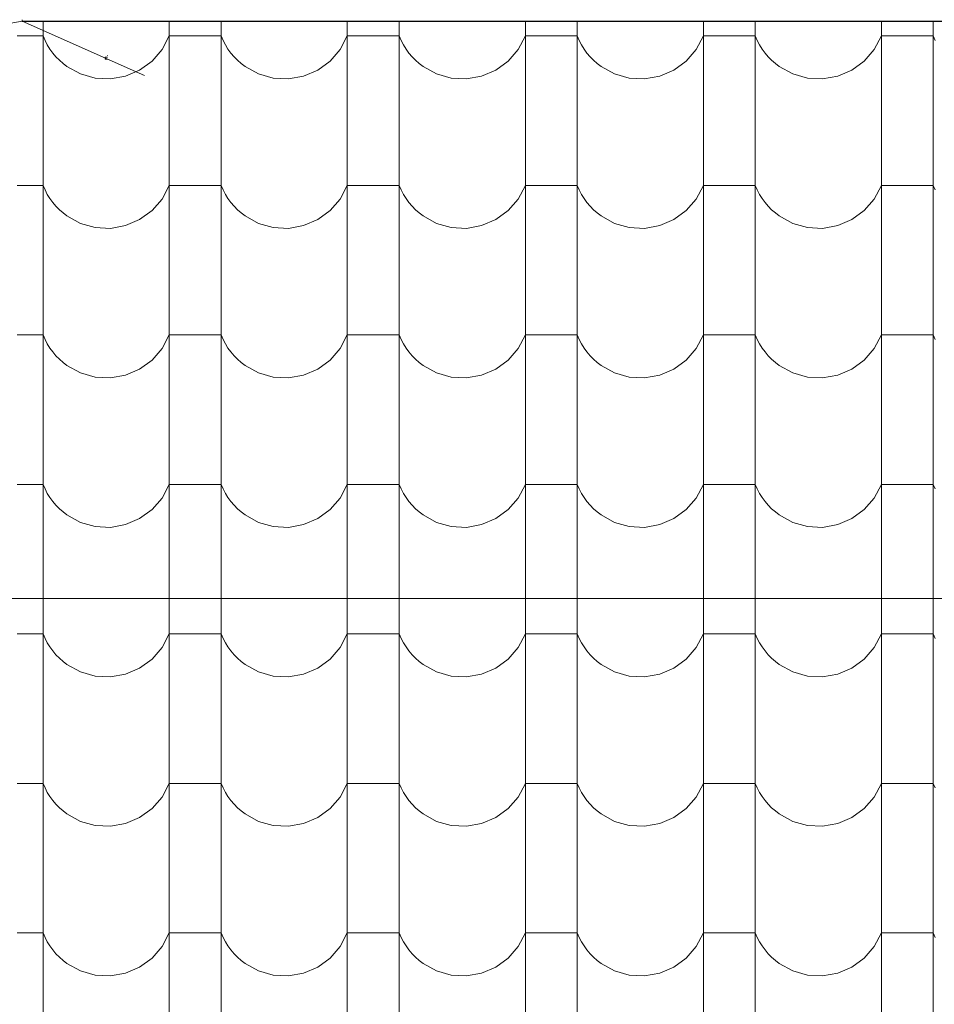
# Model space of a CAD drawing. Header units: millimetres. Extents: x -68772 to 137055, y -73300 to 19650.
# Tile 169 of 212: x 73362 to 74464, y -37967 to -36781. Entities that reach past the tile are written whole.
import ezdxf

# ---------------------------------------------------------------- set-up
doc = ezdxf.new("R2010")
doc.units = ezdxf.units.MM
doc.header["$MEASUREMENT"] = 0
for name, color, linetype, lineweight in [('Nowe_810-G Ogólne_Nr_pióra__1', 7, 'Continuous', 18), ('Nowe_810-G Ogólne_Nr_pióra__26', 13, 'Continuous', 18), ('Nowe_NIEWIDOCZNE DACHY_Nr_pióra__1', 7, 'Continuous', 18)]:
    doc.layers.add(name, color=color, linetype=linetype, lineweight=lineweight)

# ---------------------------------------------------------------- blocks, each defined once
blk = doc.blocks.new('*X46')
at = {"layer": 'Nowe_810-G Ogólne_Nr_pióra__26', "color": 13, "linetype": 'Continuous', "lineweight": 18}
for p, q in [((73390.2, -36782.5), (73390.2, -36910.2)), ((73542.3, -36782.5), (73542.3, -36910.2)), ((73604.7, -36782.5), (73604.7, -36910.2)), ((73756.8, -36782.5), (73756.8, -36910.2)), ((73819.2, -36782.5), (73819.2, -36910.2)), ((73971.3, -36782.6), (73971.3, -36910.2)), ((74033.7, -36782.6), (74033.7, -36910.2)), ((74185.8, -36782.6), (74185.8, -36910.2)), ((74248.2, -36782.6), (74248.2, -36910.2)), ((74400.3, -36782.6), (74400.3, -36910.2)), ((74462.7, -36782.6), (74462.7, -36910.2)), ((73390.2, -36800.4), (73359, -36800.4)), ((73390.2, -36800.4), (73392.6, -36805.9)), ((73392.6, -36805.9), (73395.4, -36811.1)), ((73533.6, -36816.7), (73542.3, -36800.4)), ((73573.5, -36800.4), (73542.3, -36800.4)), ((73604.7, -36800.4), (73573.5, -36800.4)), ((73604.7, -36800.4), (73607.1, -36805.9)), ((73607.1, -36805.9), (73609.9, -36811.1)), ((73748.1, -36816.7), (73756.8, -36800.4)), ((73788, -36800.4), (73756.8, -36800.4)), ((73819.2, -36800.4), (73788, -36800.4)), ((73819.2, -36800.4), (73821.6, -36805.9)), ((73821.6, -36805.9), (73824.4, -36811.1)), ((73962.6, -36816.7), (73971.3, -36800.4)), ((74002.5, -36800.4), (73971.3, -36800.4)), ((74033.7, -36800.4), (74002.5, -36800.4)), ((74033.7, -36800.4), (74036.1, -36805.9)), ((74036.1, -36805.9), (74038.9, -36811.1)), ((74177.1, -36816.7), (74185.8, -36800.4)), ((74217, -36800.4), (74185.8, -36800.4)), ((74248.2, -36800.4), (74217, -36800.4)), ((74248.2, -36800.4), (74250.6, -36805.9)), ((74250.6, -36805.9), (74253.4, -36811.1)), ((74391.6, -36816.7), (74400.3, -36800.4)), ((74431.5, -36800.4), (74400.3, -36800.4)), ((74462.7, -36800.4), (74431.5, -36800.4)), ((74462.7, -36800.4), (74465.1, -36805.9)), ((73395.4, -36811.1), (73398.5, -36816.1)), ((73398.5, -36816.1), (73402, -36820.9)), ((73402, -36820.9), (73405.8, -36825.4)), ((73521.5, -36830.7), (73533.6, -36816.7)), ((73609.9, -36811.1), (73613, -36816.1)), ((73613, -36816.1), (73616.5, -36820.9)), ((73616.5, -36820.9), (73620.3, -36825.4)), ((73736, -36830.7), (73748.1, -36816.7)), ((73824.4, -36811.1), (73827.5, -36816.1)), ((73827.5, -36816.1), (73831, -36820.9)), ((73831, -36820.9), (73834.8, -36825.4)), ((73950.5, -36830.7), (73962.6, -36816.7)), ((74038.9, -36811.1), (74042, -36816.1)), ((74042, -36816.1), (74045.5, -36820.9)), ((74045.5, -36820.9), (74049.3, -36825.4)), ((74165, -36830.7), (74177.1, -36816.7)), ((74253.4, -36811.1), (74256.5, -36816.1)), ((74256.5, -36816.1), (74260, -36820.9)), ((74260, -36820.9), (74263.8, -36825.4)), ((74379.5, -36830.7), (74391.6, -36816.7)), ((73405.8, -36825.4), (73409.9, -36829.7)), ((73409.9, -36829.7), (73414.4, -36833.6)), ((73506.6, -36841.5), (73521.5, -36830.7)), ((73620.3, -36825.4), (73624.4, -36829.7)), ((73624.4, -36829.7), (73628.9, -36833.6)), ((73721.1, -36841.5), (73736, -36830.7)), ((73834.8, -36825.4), (73838.9, -36829.7)), ((73838.9, -36829.7), (73843.4, -36833.6)), ((73935.6, -36841.5), (73950.5, -36830.7)), ((74049.3, -36825.4), (74053.4, -36829.7)), ((74053.4, -36829.7), (74057.9, -36833.6)), ((74150.1, -36841.5), (74165, -36830.7)), ((74263.8, -36825.4), (74267.9, -36829.7)), ((74267.9, -36829.7), (74272.4, -36833.6)), ((74364.6, -36841.5), (74379.5, -36830.7)), ((73414.4, -36833.6), (73419.1, -36837.2)), ((73419.1, -36837.2), (73435.3, -36846.1)), ((73489.6, -36848.8), (73506.6, -36841.5)), ((73628.9, -36833.6), (73633.6, -36837.2)), ((73633.6, -36837.2), (73649.8, -36846.1)), ((73704.1, -36848.8), (73721.1, -36841.5)), ((73843.4, -36833.6), (73848.1, -36837.2)), ((73848.1, -36837.2), (73864.3, -36846.1)), ((73918.6, -36848.8), (73935.6, -36841.5)), ((74057.9, -36833.6), (74062.6, -36837.2)), ((74062.6, -36837.2), (74078.8, -36846.1)), ((74133.1, -36848.8), (74150.1, -36841.5)), ((74272.4, -36833.6), (74277.1, -36837.2)), ((74277.1, -36837.2), (74293.3, -36846.1)), ((74347.6, -36848.8), (74364.6, -36841.5)), ((73435.3, -36846.1), (73453, -36851.1)), ((73453, -36851.1), (73471.4, -36852)), ((73471.4, -36852), (73489.6, -36848.8)), ((73649.8, -36846.1), (73667.5, -36851.1)), ((73667.5, -36851.1), (73685.9, -36852)), ((73685.9, -36852), (73704.1, -36848.8)), ((73864.3, -36846.1), (73882, -36851.1)), ((73882, -36851.1), (73900.4, -36852)), ((73900.4, -36852), (73918.6, -36848.8)), ((74078.8, -36846.1), (74096.5, -36851.1)), ((74096.5, -36851.1), (74114.9, -36852)), ((74114.9, -36852), (74133.1, -36848.8)), ((74293.3, -36846.1), (74311, -36851.1)), ((74311, -36851.1), (74329.4, -36852)), ((74329.4, -36852), (74347.6, -36848.8)), ((73390.2, -36910.2), (73390.2, -37090.3)), ((73542.3, -36910.2), (73542.3, -37090.3)), ((73604.7, -36910.2), (73604.7, -37090.3)), ((73756.8, -36910.2), (73756.8, -37090.3)), ((73819.2, -36910.2), (73819.2, -37090.3)), ((73971.3, -36910.2), (73971.3, -37090.3)), ((74033.7, -36910.2), (74033.7, -37090.3)), ((74185.8, -36910.2), (74185.8, -37090.3)), ((74248.2, -36910.2), (74248.2, -37090.3)), ((74400.3, -36910.2), (74400.3, -37090.3)), ((74462.7, -36910.2), (74462.7, -37090.3)), ((73390.2, -36980.5), (73359, -36980.5)), ((73390.2, -36980.5), (73392.6, -36985.9)), ((73392.6, -36985.9), (73395.4, -36991.2)), ((73533.6, -36996.8), (73542.3, -36980.5)), ((73573.5, -36980.5), (73542.3, -36980.5)), ((73604.7, -36980.5), (73573.5, -36980.5)), ((73604.7, -36980.5), (73607.1, -36985.9)), ((73607.1, -36985.9), (73609.9, -36991.2)), ((73748.1, -36996.8), (73756.8, -36980.5)), ((73788, -36980.5), (73756.8, -36980.5)), ((73819.2, -36980.5), (73788, -36980.5)), ((73819.2, -36980.5), (73821.6, -36985.9)), ((73821.6, -36985.9), (73824.4, -36991.2)), ((73962.6, -36996.8), (73971.3, -36980.5)), ((74002.5, -36980.5), (73971.3, -36980.5)), ((74033.7, -36980.5), (74002.5, -36980.5)), ((74033.7, -36980.5), (74036.1, -36985.9)), ((74036.1, -36985.9), (74038.9, -36991.2)), ((74177.1, -36996.8), (74185.8, -36980.5)), ((74217, -36980.5), (74185.8, -36980.5)), ((74248.2, -36980.5), (74217, -36980.5)), ((74248.2, -36980.5), (74250.6, -36985.9)), ((74250.6, -36985.9), (74253.4, -36991.2)), ((74391.6, -36996.8), (74400.3, -36980.5)), ((74431.5, -36980.5), (74400.3, -36980.5)), ((74462.7, -36980.5), (74431.5, -36980.5)), ((74462.7, -36980.5), (74465.1, -36985.9)), ((73395.4, -36991.2), (73398.5, -36996.2)), ((73398.5, -36996.2), (73402, -37001)), ((73521.5, -37010.7), (73533.6, -36996.8)), ((73609.9, -36991.2), (73613, -36996.2)), ((73613, -36996.2), (73616.5, -37001)), ((73736, -37010.7), (73748.1, -36996.8)), ((73824.4, -36991.2), (73827.5, -36996.2)), ((73827.5, -36996.2), (73831, -37001)), ((73950.5, -37010.7), (73962.6, -36996.8)), ((74038.9, -36991.2), (74042, -36996.2)), ((74042, -36996.2), (74045.5, -37001)), ((74165, -37010.7), (74177.1, -36996.8)), ((74253.4, -36991.2), (74256.5, -36996.2)), ((74256.5, -36996.2), (74260, -37001)), ((74379.5, -37010.7), (74391.6, -36996.8)), ((73402, -37001), (73405.8, -37005.5)), ((73405.8, -37005.5), (73409.9, -37009.7)), ((73409.9, -37009.7), (73414.4, -37013.6)), ((73506.6, -37021.6), (73521.5, -37010.7)), ((73616.5, -37001), (73620.3, -37005.5)), ((73620.3, -37005.5), (73624.4, -37009.7)), ((73624.4, -37009.7), (73628.9, -37013.6)), ((73721.1, -37021.6), (73736, -37010.7)), ((73831, -37001), (73834.8, -37005.5)), ((73834.8, -37005.5), (73838.9, -37009.7)), ((73838.9, -37009.7), (73843.4, -37013.6)), ((73935.6, -37021.6), (73950.5, -37010.7)), ((74045.5, -37001), (74049.3, -37005.5)), ((74049.3, -37005.5), (74053.4, -37009.7)), ((74053.4, -37009.7), (74057.9, -37013.6)), ((74150.1, -37021.6), (74165, -37010.7)), ((74260, -37001), (74263.8, -37005.5)), ((74263.8, -37005.5), (74267.9, -37009.7)), ((74267.9, -37009.7), (74272.4, -37013.6)), ((74364.6, -37021.6), (74379.5, -37010.7)), ((73414.4, -37013.6), (73419.1, -37017.2)), ((73419.1, -37017.2), (73435.3, -37026.1)), ((73489.6, -37028.8), (73506.6, -37021.6)), ((73628.9, -37013.6), (73633.6, -37017.2)), ((73633.6, -37017.2), (73649.8, -37026.1)), ((73704.1, -37028.8), (73721.1, -37021.6)), ((73843.4, -37013.6), (73848.1, -37017.2)), ((73848.1, -37017.2), (73864.3, -37026.1)), ((73918.6, -37028.8), (73935.6, -37021.6)), ((74057.9, -37013.6), (74062.6, -37017.2)), ((74062.6, -37017.2), (74078.8, -37026.1)), ((74133.1, -37028.8), (74150.1, -37021.6)), ((74272.4, -37013.6), (74277.1, -37017.2)), ((74277.1, -37017.2), (74293.3, -37026.1)), ((74347.6, -37028.8), (74364.6, -37021.6)), ((73435.3, -37026.1), (73453, -37031.1)), ((73453, -37031.1), (73471.4, -37032.1)), ((73471.4, -37032.1), (73489.6, -37028.8)), ((73649.8, -37026.1), (73667.5, -37031.1)), ((73667.5, -37031.1), (73685.9, -37032.1)), ((73685.9, -37032.1), (73704.1, -37028.8)), ((73864.3, -37026.1), (73882, -37031.1)), ((73882, -37031.1), (73900.4, -37032.1)), ((73900.4, -37032.1), (73918.6, -37028.8)), ((74078.8, -37026.1), (74096.5, -37031.1)), ((74096.5, -37031.1), (74114.9, -37032.1)), ((74114.9, -37032.1), (74133.1, -37028.8)), ((74293.3, -37026.1), (74311, -37031.1)), ((74311, -37031.1), (74329.4, -37032.1)), ((74329.4, -37032.1), (74347.6, -37028.8)), ((73390.2, -37090.3), (73390.2, -37270.3)), ((73542.3, -37090.3), (73542.3, -37270.3)), ((73604.7, -37090.3), (73604.7, -37270.3)), ((73756.8, -37090.3), (73756.8, -37270.3)), ((73819.2, -37090.3), (73819.2, -37270.3)), ((73971.3, -37090.3), (73971.3, -37270.3)), ((74033.7, -37090.3), (74033.7, -37270.3)), ((74185.8, -37090.3), (74185.8, -37270.3)), ((74248.2, -37090.3), (74248.2, -37270.3)), ((74400.3, -37090.3), (74400.3, -37270.3)), ((74462.7, -37090.3), (74462.7, -37270.3)), ((73390.2, -37160.5), (73359, -37160.5)), ((73390.2, -37160.5), (73392.6, -37166)), ((73533.6, -37176.8), (73542.3, -37160.5)), ((73573.5, -37160.5), (73542.3, -37160.5)), ((73604.7, -37160.5), (73573.5, -37160.5)), ((73604.7, -37160.5), (73607.1, -37166)), ((73748.1, -37176.8), (73756.8, -37160.5)), ((73788, -37160.5), (73756.8, -37160.5)), ((73819.2, -37160.5), (73788, -37160.5)), ((73819.2, -37160.5), (73821.6, -37166)), ((73962.6, -37176.8), (73971.3, -37160.5)), ((74002.5, -37160.5), (73971.3, -37160.5)), ((74033.7, -37160.5), (74002.5, -37160.5)), ((74033.7, -37160.5), (74036.1, -37166)), ((74177.1, -37176.8), (74185.8, -37160.5)), ((74217, -37160.5), (74185.8, -37160.5)), ((74248.2, -37160.5), (74217, -37160.5)), ((74248.2, -37160.5), (74250.6, -37166)), ((74391.6, -37176.8), (74400.3, -37160.5)), ((74431.5, -37160.5), (74400.3, -37160.5)), ((74462.7, -37160.5), (74431.5, -37160.5)), ((74462.7, -37160.5), (74465.1, -37166)), ((73392.6, -37166), (73395.4, -37171.2)), ((73395.4, -37171.2), (73398.5, -37176.2)), ((73398.5, -37176.2), (73402, -37181)), ((73521.5, -37190.8), (73533.6, -37176.8)), ((73607.1, -37166), (73609.9, -37171.2)), ((73609.9, -37171.2), (73613, -37176.2)), ((73613, -37176.2), (73616.5, -37181)), ((73736, -37190.8), (73748.1, -37176.8)), ((73821.6, -37166), (73824.4, -37171.2)), ((73824.4, -37171.2), (73827.5, -37176.2)), ((73827.5, -37176.2), (73831, -37181)), ((73950.5, -37190.8), (73962.6, -37176.8)), ((74036.1, -37166), (74038.9, -37171.2)), ((74038.9, -37171.2), (74042, -37176.2)), ((74042, -37176.2), (74045.5, -37181)), ((74165, -37190.8), (74177.1, -37176.8)), ((74250.6, -37166), (74253.4, -37171.2)), ((74253.4, -37171.2), (74256.5, -37176.2)), ((74256.5, -37176.2), (74260, -37181)), ((74379.5, -37190.8), (74391.6, -37176.8)), ((73402, -37181), (73405.8, -37185.5)), ((73405.8, -37185.5), (73409.9, -37189.8)), ((73616.5, -37181), (73620.3, -37185.5)), ((73620.3, -37185.5), (73624.4, -37189.8)), ((73831, -37181), (73834.8, -37185.5)), ((73834.8, -37185.5), (73838.9, -37189.8)), ((74045.5, -37181), (74049.3, -37185.5)), ((74049.3, -37185.5), (74053.4, -37189.8)), ((74260, -37181), (74263.8, -37185.5)), ((74263.8, -37185.5), (74267.9, -37189.8)), ((73409.9, -37189.8), (73414.4, -37193.7)), ((73414.4, -37193.7), (73419.1, -37197.3)), ((73419.1, -37197.3), (73435.3, -37206.2)), ((73506.6, -37201.6), (73521.5, -37190.8)), ((73624.4, -37189.8), (73628.9, -37193.7)), ((73628.9, -37193.7), (73633.6, -37197.3)), ((73633.6, -37197.3), (73649.8, -37206.2)), ((73721.1, -37201.6), (73736, -37190.8)), ((73838.9, -37189.8), (73843.4, -37193.7)), ((73843.4, -37193.7), (73848.1, -37197.3)), ((73848.1, -37197.3), (73864.3, -37206.2)), ((73935.6, -37201.6), (73950.5, -37190.8)), ((74053.4, -37189.8), (74057.9, -37193.7)), ((74057.9, -37193.7), (74062.6, -37197.3)), ((74062.6, -37197.3), (74078.8, -37206.2)), ((74150.1, -37201.6), (74165, -37190.8)), ((74267.9, -37189.8), (74272.4, -37193.7)), ((74272.4, -37193.7), (74277.1, -37197.3)), ((74277.1, -37197.3), (74293.3, -37206.2)), ((74364.6, -37201.6), (74379.5, -37190.8)), ((73435.3, -37206.2), (73453, -37211.2)), ((73453, -37211.2), (73471.4, -37212.1)), ((73471.4, -37212.1), (73489.6, -37208.9)), ((73489.6, -37208.9), (73506.6, -37201.6)), ((73649.8, -37206.2), (73667.5, -37211.2)), ((73667.5, -37211.2), (73685.9, -37212.1)), ((73685.9, -37212.1), (73704.1, -37208.9)), ((73704.1, -37208.9), (73721.1, -37201.6)), ((73864.3, -37206.2), (73882, -37211.2)), ((73882, -37211.2), (73900.4, -37212.1)), ((73900.4, -37212.1), (73918.6, -37208.9)), ((73918.6, -37208.9), (73935.6, -37201.6)), ((74078.8, -37206.2), (74096.5, -37211.2)), ((74096.5, -37211.2), (74114.9, -37212.1)), ((74114.9, -37212.1), (74133.1, -37208.9)), ((74133.1, -37208.9), (74150.1, -37201.6)), ((74293.3, -37206.2), (74311, -37211.2)), ((74311, -37211.2), (74329.4, -37212.1)), ((74329.4, -37212.1), (74347.6, -37208.9)), ((74347.6, -37208.9), (74364.6, -37201.6)), ((73390.2, -37270.3), (73390.2, -37450.4)), ((73542.3, -37270.3), (73542.3, -37450.4)), ((73604.7, -37270.3), (73604.7, -37450.4)), ((73756.8, -37270.3), (73756.8, -37450.4)), ((73819.2, -37270.3), (73819.2, -37450.4)), ((73971.3, -37270.3), (73971.3, -37450.4)), ((74033.7, -37270.3), (74033.7, -37450.4)), ((74185.8, -37270.3), (74185.8, -37450.4)), ((74248.2, -37270.3), (74248.2, -37450.4)), ((74400.3, -37270.3), (74400.3, -37450.4)), ((74462.7, -37270.3), (74462.7, -37450.4)), ((73390.2, -37340.6), (73359, -37340.6)), ((73390.2, -37340.6), (73392.6, -37346)), ((73533.6, -37356.9), (73542.3, -37340.6)), ((73573.5, -37340.6), (73542.3, -37340.6)), ((73604.7, -37340.6), (73573.5, -37340.6)), ((73604.7, -37340.6), (73607.1, -37346)), ((73748.1, -37356.9), (73756.8, -37340.6)), ((73788, -37340.6), (73756.8, -37340.6)), ((73819.2, -37340.6), (73788, -37340.6)), ((73819.2, -37340.6), (73821.6, -37346)), ((73962.6, -37356.9), (73971.3, -37340.6)), ((74002.5, -37340.6), (73971.3, -37340.6)), ((74033.7, -37340.6), (74002.5, -37340.6)), ((74033.7, -37340.6), (74036.1, -37346)), ((74177.1, -37356.9), (74185.8, -37340.6)), ((74217, -37340.6), (74185.8, -37340.6)), ((74248.2, -37340.6), (74217, -37340.6)), ((74248.2, -37340.6), (74250.6, -37346)), ((74391.6, -37356.9), (74400.3, -37340.6)), ((74431.5, -37340.6), (74400.3, -37340.6)), ((74462.7, -37340.6), (74431.5, -37340.6)), ((74462.7, -37340.6), (74465.1, -37346)), ((73392.6, -37346), (73395.4, -37351.3)), ((73395.4, -37351.3), (73398.5, -37356.3)), ((73607.1, -37346), (73609.9, -37351.3)), ((73609.9, -37351.3), (73613, -37356.3)), ((73821.6, -37346), (73824.4, -37351.3)), ((73824.4, -37351.3), (73827.5, -37356.3)), ((74036.1, -37346), (74038.9, -37351.3)), ((74038.9, -37351.3), (74042, -37356.3)), ((74250.6, -37346), (74253.4, -37351.3)), ((74253.4, -37351.3), (74256.5, -37356.3)), ((73398.5, -37356.3), (73402, -37361.1)), ((73402, -37361.1), (73405.8, -37365.6)), ((73405.8, -37365.6), (73409.9, -37369.8)), ((73521.5, -37370.8), (73533.6, -37356.9)), ((73613, -37356.3), (73616.5, -37361.1)), ((73616.5, -37361.1), (73620.3, -37365.6)), ((73620.3, -37365.6), (73624.4, -37369.8)), ((73736, -37370.8), (73748.1, -37356.9)), ((73827.5, -37356.3), (73831, -37361.1)), ((73831, -37361.1), (73834.8, -37365.6)), ((73834.8, -37365.6), (73838.9, -37369.8)), ((73950.5, -37370.8), (73962.6, -37356.9)), ((74042, -37356.3), (74045.5, -37361.1)), ((74045.5, -37361.1), (74049.3, -37365.6)), ((74049.3, -37365.6), (74053.4, -37369.8)), ((74165, -37370.8), (74177.1, -37356.9)), ((74256.5, -37356.3), (74260, -37361.1)), ((74260, -37361.1), (74263.8, -37365.6)), ((74263.8, -37365.6), (74267.9, -37369.8)), ((74379.5, -37370.8), (74391.6, -37356.9)), ((73409.9, -37369.8), (73414.4, -37373.7)), ((73414.4, -37373.7), (73419.1, -37377.3)), ((73419.1, -37377.3), (73435.3, -37386.2)), ((73506.6, -37381.7), (73521.5, -37370.8)), ((73624.4, -37369.8), (73628.9, -37373.7)), ((73628.9, -37373.7), (73633.6, -37377.3)), ((73633.6, -37377.3), (73649.8, -37386.2)), ((73721.1, -37381.7), (73736, -37370.8)), ((73838.9, -37369.8), (73843.4, -37373.7)), ((73843.4, -37373.7), (73848.1, -37377.3)), ((73848.1, -37377.3), (73864.3, -37386.2)), ((73935.6, -37381.7), (73950.5, -37370.8)), ((74053.4, -37369.8), (74057.9, -37373.7)), ((74057.9, -37373.7), (74062.6, -37377.3)), ((74062.6, -37377.3), (74078.8, -37386.2)), ((74150.1, -37381.7), (74165, -37370.8)), ((74267.9, -37369.8), (74272.4, -37373.7)), ((74272.4, -37373.7), (74277.1, -37377.3)), ((74277.1, -37377.3), (74293.3, -37386.2)), ((74364.6, -37381.7), (74379.5, -37370.8)), ((73435.3, -37386.2), (73453, -37391.2)), ((73471.4, -37392.2), (73489.6, -37388.9)), ((73489.6, -37388.9), (73506.6, -37381.7)), ((73649.8, -37386.2), (73667.5, -37391.2)), ((73685.9, -37392.2), (73704.1, -37388.9)), ((73704.1, -37388.9), (73721.1, -37381.7)), ((73864.3, -37386.2), (73882, -37391.2)), ((73900.4, -37392.2), (73918.6, -37388.9)), ((73918.6, -37388.9), (73935.6, -37381.7)), ((74078.8, -37386.2), (74096.5, -37391.2)), ((74114.9, -37392.2), (74133.1, -37388.9)), ((74133.1, -37388.9), (74150.1, -37381.7)), ((74293.3, -37386.2), (74311, -37391.2)), ((74329.4, -37392.2), (74347.6, -37388.9)), ((74347.6, -37388.9), (74364.6, -37381.7)), ((73453, -37391.2), (73471.4, -37392.2)), ((73667.5, -37391.2), (73685.9, -37392.2)), ((73882, -37391.2), (73900.4, -37392.2)), ((74096.5, -37391.2), (74114.9, -37392.2)), ((74311, -37391.2), (74329.4, -37392.2)), ((73390.2, -37450.4), (73390.2, -37630.4)), ((73542.3, -37450.4), (73542.3, -37630.4)), ((73604.7, -37450.4), (73604.7, -37630.4)), ((73756.8, -37450.4), (73756.8, -37630.4)), ((73819.2, -37450.4), (73819.2, -37630.4)), ((73971.3, -37450.4), (73971.3, -37630.4)), ((74033.7, -37450.4), (74033.7, -37630.4)), ((74185.8, -37450.4), (74185.8, -37630.4)), ((74248.2, -37450.4), (74248.2, -37630.4)), ((74400.3, -37450.4), (74400.3, -37630.4)), ((74462.7, -37450.4), (74462.7, -37630.4)), ((73390.2, -37520.6), (73359, -37520.6)), ((73390.2, -37520.6), (73392.6, -37526.1)), ((73533.6, -37536.9), (73542.3, -37520.6)), ((73573.5, -37520.6), (73542.3, -37520.6)), ((73604.7, -37520.6), (73573.5, -37520.6)), ((73604.7, -37520.6), (73607.1, -37526.1)), ((73748.1, -37536.9), (73756.8, -37520.6)), ((73788, -37520.6), (73756.8, -37520.6)), ((73819.2, -37520.6), (73788, -37520.6)), ((73819.2, -37520.6), (73821.6, -37526.1)), ((73962.6, -37536.9), (73971.3, -37520.6)), ((74002.5, -37520.6), (73971.3, -37520.6)), ((74033.7, -37520.6), (74002.5, -37520.6)), ((74033.7, -37520.6), (74036.1, -37526.1)), ((74177.1, -37536.9), (74185.8, -37520.6)), ((74217, -37520.6), (74185.8, -37520.6)), ((74248.2, -37520.6), (74217, -37520.6)), ((74248.2, -37520.6), (74250.6, -37526.1)), ((74391.6, -37536.9), (74400.3, -37520.6)), ((74431.5, -37520.6), (74400.3, -37520.6)), ((74462.7, -37520.6), (74431.5, -37520.6)), ((74462.7, -37520.6), (74465.1, -37526.1)), ((73392.6, -37526.1), (73395.4, -37531.3)), ((73395.4, -37531.3), (73398.5, -37536.3)), ((73607.1, -37526.1), (73609.9, -37531.3)), ((73609.9, -37531.3), (73613, -37536.3)), ((73821.6, -37526.1), (73824.4, -37531.3)), ((73824.4, -37531.3), (73827.5, -37536.3)), ((74036.1, -37526.1), (74038.9, -37531.3)), ((74038.9, -37531.3), (74042, -37536.3)), ((74250.6, -37526.1), (74253.4, -37531.3)), ((74253.4, -37531.3), (74256.5, -37536.3)), ((73398.5, -37536.3), (73402, -37541.1)), ((73402, -37541.1), (73405.8, -37545.6)), ((73521.5, -37550.9), (73533.6, -37536.9)), ((73613, -37536.3), (73616.5, -37541.1)), ((73616.5, -37541.1), (73620.3, -37545.6)), ((73736, -37550.9), (73748.1, -37536.9)), ((73827.5, -37536.3), (73831, -37541.1)), ((73831, -37541.1), (73834.8, -37545.6)), ((73950.5, -37550.9), (73962.6, -37536.9)), ((74042, -37536.3), (74045.5, -37541.1)), ((74045.5, -37541.1), (74049.3, -37545.6)), ((74165, -37550.9), (74177.1, -37536.9)), ((74256.5, -37536.3), (74260, -37541.1)), ((74260, -37541.1), (74263.8, -37545.6)), ((74379.5, -37550.9), (74391.6, -37536.9)), ((73405.8, -37545.6), (73409.9, -37549.9)), ((73409.9, -37549.9), (73414.4, -37553.8)), ((73414.4, -37553.8), (73419.1, -37557.4)), ((73506.6, -37561.7), (73521.5, -37550.9)), ((73620.3, -37545.6), (73624.4, -37549.9)), ((73624.4, -37549.9), (73628.9, -37553.8)), ((73628.9, -37553.8), (73633.6, -37557.4)), ((73721.1, -37561.7), (73736, -37550.9)), ((73834.8, -37545.6), (73838.9, -37549.9)), ((73838.9, -37549.9), (73843.4, -37553.8)), ((73843.4, -37553.8), (73848.1, -37557.4)), ((73935.6, -37561.7), (73950.5, -37550.9)), ((74049.3, -37545.6), (74053.4, -37549.9)), ((74053.4, -37549.9), (74057.9, -37553.8)), ((74057.9, -37553.8), (74062.6, -37557.4)), ((74150.1, -37561.7), (74165, -37550.9)), ((74263.8, -37545.6), (74267.9, -37549.9)), ((74267.9, -37549.9), (74272.4, -37553.8)), ((74272.4, -37553.8), (74277.1, -37557.4)), ((74364.6, -37561.7), (74379.5, -37550.9)), ((73419.1, -37557.4), (73435.3, -37566.3)), ((73435.3, -37566.3), (73453, -37571.3)), ((73489.6, -37569), (73506.6, -37561.7)), ((73633.6, -37557.4), (73649.8, -37566.3)), ((73649.8, -37566.3), (73667.5, -37571.3)), ((73704.1, -37569), (73721.1, -37561.7)), ((73848.1, -37557.4), (73864.3, -37566.3)), ((73864.3, -37566.3), (73882, -37571.3)), ((73918.6, -37569), (73935.6, -37561.7)), ((74062.6, -37557.4), (74078.8, -37566.3)), ((74078.8, -37566.3), (74096.5, -37571.3)), ((74133.1, -37569), (74150.1, -37561.7)), ((74277.1, -37557.4), (74293.3, -37566.3)), ((74293.3, -37566.3), (74311, -37571.3)), ((74347.6, -37569), (74364.6, -37561.7)), ((73453, -37571.3), (73471.4, -37572.2)), ((73471.4, -37572.2), (73489.6, -37569)), ((73667.5, -37571.3), (73685.9, -37572.2)), ((73685.9, -37572.2), (73704.1, -37569)), ((73882, -37571.3), (73900.4, -37572.2)), ((73900.4, -37572.2), (73918.6, -37569)), ((74096.5, -37571.3), (74114.9, -37572.2)), ((74114.9, -37572.2), (74133.1, -37569)), ((74311, -37571.3), (74329.4, -37572.2)), ((74329.4, -37572.2), (74347.6, -37569)), ((73390.2, -37630.4), (73390.2, -37810.5)), ((73542.3, -37630.4), (73542.3, -37810.5)), ((73604.7, -37630.4), (73604.7, -37810.5)), ((73756.8, -37630.4), (73756.8, -37810.5)), ((73819.2, -37630.4), (73819.2, -37810.5)), ((73971.3, -37630.4), (73971.3, -37810.5)), ((74033.7, -37630.4), (74033.7, -37810.5)), ((74185.8, -37630.4), (74185.8, -37810.5)), ((74248.2, -37630.4), (74248.2, -37810.5)), ((74400.3, -37630.4), (74400.3, -37810.5)), ((74462.7, -37630.4), (74462.7, -37810.5)), ((73390.2, -37700.7), (73359, -37700.7)), ((73390.2, -37700.7), (73392.6, -37706.1)), ((73392.6, -37706.1), (73395.4, -37711.4)), ((73533.6, -37717), (73542.3, -37700.7)), ((73573.5, -37700.7), (73542.3, -37700.7)), ((73604.7, -37700.7), (73573.5, -37700.7)), ((73604.7, -37700.7), (73607.1, -37706.1)), ((73607.1, -37706.1), (73609.9, -37711.4)), ((73748.1, -37717), (73756.8, -37700.7)), ((73788, -37700.7), (73756.8, -37700.7)), ((73819.2, -37700.7), (73788, -37700.7)), ((73819.2, -37700.7), (73821.6, -37706.1)), ((73821.6, -37706.1), (73824.4, -37711.4)), ((73962.6, -37717), (73971.3, -37700.7)), ((74002.5, -37700.7), (73971.3, -37700.7)), ((74033.7, -37700.7), (74002.5, -37700.7)), ((74033.7, -37700.7), (74036.1, -37706.1)), ((74036.1, -37706.1), (74038.9, -37711.4)), ((74177.1, -37717), (74185.8, -37700.7)), ((74217, -37700.7), (74185.8, -37700.7)), ((74248.2, -37700.7), (74217, -37700.7)), ((74248.2, -37700.7), (74250.6, -37706.1)), ((74250.6, -37706.1), (74253.4, -37711.4)), ((74391.6, -37717), (74400.3, -37700.7)), ((74431.5, -37700.7), (74400.3, -37700.7)), ((74462.7, -37700.7), (74431.5, -37700.7)), ((74462.7, -37700.7), (74465.1, -37706.1)), ((73395.4, -37711.4), (73398.5, -37716.4)), ((73398.5, -37716.4), (73402, -37721.2)), ((73402, -37721.2), (73405.8, -37725.7)), ((73521.5, -37730.9), (73533.6, -37717)), ((73609.9, -37711.4), (73613, -37716.4)), ((73613, -37716.4), (73616.5, -37721.2)), ((73616.5, -37721.2), (73620.3, -37725.7)), ((73736, -37730.9), (73748.1, -37717)), ((73824.4, -37711.4), (73827.5, -37716.4)), ((73827.5, -37716.4), (73831, -37721.2)), ((73831, -37721.2), (73834.8, -37725.7)), ((73950.5, -37730.9), (73962.6, -37717)), ((74038.9, -37711.4), (74042, -37716.4)), ((74042, -37716.4), (74045.5, -37721.2)), ((74045.5, -37721.2), (74049.3, -37725.7)), ((74165, -37730.9), (74177.1, -37717)), ((74253.4, -37711.4), (74256.5, -37716.4)), ((74256.5, -37716.4), (74260, -37721.2)), ((74260, -37721.2), (74263.8, -37725.7)), ((74379.5, -37730.9), (74391.6, -37717)), ((73405.8, -37725.7), (73409.9, -37729.9)), ((73409.9, -37729.9), (73414.4, -37733.8)), ((73414.4, -37733.8), (73419.1, -37737.4)), ((73506.6, -37741.8), (73521.5, -37730.9)), ((73620.3, -37725.7), (73624.4, -37729.9)), ((73624.4, -37729.9), (73628.9, -37733.8)), ((73628.9, -37733.8), (73633.6, -37737.4)), ((73721.1, -37741.8), (73736, -37730.9)), ((73834.8, -37725.7), (73838.9, -37729.9)), ((73838.9, -37729.9), (73843.4, -37733.8)), ((73843.4, -37733.8), (73848.1, -37737.4)), ((73935.6, -37741.8), (73950.5, -37730.9)), ((74049.3, -37725.7), (74053.4, -37729.9)), ((74053.4, -37729.9), (74057.9, -37733.8)), ((74057.9, -37733.8), (74062.6, -37737.4)), ((74150.1, -37741.8), (74165, -37730.9)), ((74263.8, -37725.7), (74267.9, -37729.9)), ((74267.9, -37729.9), (74272.4, -37733.8)), ((74272.4, -37733.8), (74277.1, -37737.4)), ((74364.6, -37741.8), (74379.5, -37730.9)), ((73419.1, -37737.4), (73435.3, -37746.3)), ((73435.3, -37746.3), (73453, -37751.3)), ((73489.6, -37749), (73506.6, -37741.8)), ((73633.6, -37737.4), (73649.8, -37746.3)), ((73649.8, -37746.3), (73667.5, -37751.3)), ((73704.1, -37749), (73721.1, -37741.8)), ((73848.1, -37737.4), (73864.3, -37746.3)), ((73864.3, -37746.3), (73882, -37751.3)), ((73918.6, -37749), (73935.6, -37741.8)), ((74062.6, -37737.4), (74078.8, -37746.3)), ((74078.8, -37746.3), (74096.5, -37751.3)), ((74133.1, -37749), (74150.1, -37741.8)), ((74277.1, -37737.4), (74293.3, -37746.3)), ((74293.3, -37746.3), (74311, -37751.3)), ((74347.6, -37749), (74364.6, -37741.8)), ((73453, -37751.3), (73471.4, -37752.3)), ((73471.4, -37752.3), (73489.6, -37749)), ((73667.5, -37751.3), (73685.9, -37752.3)), ((73685.9, -37752.3), (73704.1, -37749)), ((73882, -37751.3), (73900.4, -37752.3)), ((73900.4, -37752.3), (73918.6, -37749)), ((74096.5, -37751.3), (74114.9, -37752.3)), ((74114.9, -37752.3), (74133.1, -37749)), ((74311, -37751.3), (74329.4, -37752.3)), ((74329.4, -37752.3), (74347.6, -37749)), ((73390.2, -37810.5), (73390.2, -37990.5)), ((73542.3, -37810.5), (73542.3, -37990.5)), ((73604.7, -37810.5), (73604.7, -37990.5)), ((73756.8, -37810.5), (73756.8, -37990.5)), ((73819.2, -37810.5), (73819.2, -37990.5)), ((73971.3, -37810.5), (73971.3, -37990.5)), ((74033.7, -37810.5), (74033.7, -37990.5)), ((74185.8, -37810.5), (74185.8, -37990.5)), ((74248.2, -37810.5), (74248.2, -37990.5)), ((74400.3, -37810.5), (74400.3, -37990.5)), ((74462.7, -37810.5), (74462.7, -37990.5)), ((73390.2, -37880.7), (73359, -37880.7)), ((73390.2, -37880.7), (73392.6, -37886.2)), ((73392.6, -37886.2), (73395.4, -37891.4)), ((73533.6, -37897), (73542.3, -37880.7)), ((73573.5, -37880.7), (73542.3, -37880.7)), ((73604.7, -37880.7), (73573.5, -37880.7)), ((73604.7, -37880.7), (73607.1, -37886.2)), ((73607.1, -37886.2), (73609.9, -37891.4)), ((73748.1, -37897), (73756.8, -37880.7)), ((73788, -37880.7), (73756.8, -37880.7)), ((73819.2, -37880.7), (73788, -37880.7)), ((73819.2, -37880.7), (73821.6, -37886.2)), ((73821.6, -37886.2), (73824.4, -37891.4)), ((73962.6, -37897), (73971.3, -37880.7)), ((74002.5, -37880.7), (73971.3, -37880.7)), ((74033.7, -37880.7), (74002.5, -37880.7)), ((74033.7, -37880.7), (74036.1, -37886.2)), ((74036.1, -37886.2), (74038.9, -37891.4)), ((74177.1, -37897), (74185.8, -37880.7)), ((74217, -37880.7), (74185.8, -37880.7)), ((74248.2, -37880.7), (74217, -37880.7)), ((74248.2, -37880.7), (74250.6, -37886.2)), ((74250.6, -37886.2), (74253.4, -37891.4)), ((74391.6, -37897), (74400.3, -37880.7)), ((74431.5, -37880.7), (74400.3, -37880.7)), ((74462.7, -37880.7), (74431.5, -37880.7)), ((74462.7, -37880.7), (74465.1, -37886.2)), ((73395.4, -37891.4), (73398.5, -37896.4)), ((73398.5, -37896.4), (73402, -37901.2)), ((73521.5, -37911), (73533.6, -37897)), ((73609.9, -37891.4), (73613, -37896.4)), ((73613, -37896.4), (73616.5, -37901.2)), ((73736, -37911), (73748.1, -37897)), ((73824.4, -37891.4), (73827.5, -37896.4)), ((73827.5, -37896.4), (73831, -37901.2)), ((73950.5, -37911), (73962.6, -37897)), ((74038.9, -37891.4), (74042, -37896.4)), ((74042, -37896.4), (74045.5, -37901.2)), ((74165, -37911), (74177.1, -37897)), ((74253.4, -37891.4), (74256.5, -37896.4)), ((74256.5, -37896.4), (74260, -37901.2)), ((74379.5, -37911), (74391.6, -37897)), ((73402, -37901.2), (73405.8, -37905.7)), ((73405.8, -37905.7), (73409.9, -37910)), ((73409.9, -37910), (73414.4, -37913.9)), ((73506.6, -37921.8), (73521.5, -37911)), ((73616.5, -37901.2), (73620.3, -37905.7)), ((73620.3, -37905.7), (73624.4, -37910)), ((73624.4, -37910), (73628.9, -37913.9)), ((73721.1, -37921.8), (73736, -37911)), ((73831, -37901.2), (73834.8, -37905.7)), ((73834.8, -37905.7), (73838.9, -37910)), ((73838.9, -37910), (73843.4, -37913.9)), ((73935.6, -37921.8), (73950.5, -37911)), ((74045.5, -37901.2), (74049.3, -37905.7)), ((74049.3, -37905.7), (74053.4, -37910)), ((74053.4, -37910), (74057.9, -37913.9)), ((74150.1, -37921.8), (74165, -37911)), ((74260, -37901.2), (74263.8, -37905.7)), ((74263.8, -37905.7), (74267.9, -37910)), ((74267.9, -37910), (74272.4, -37913.9)), ((74364.6, -37921.8), (74379.5, -37911)), ((73414.4, -37913.9), (73419.1, -37917.5)), ((73419.1, -37917.5), (73435.3, -37926.4)), ((73489.6, -37929.1), (73506.6, -37921.8)), ((73628.9, -37913.9), (73633.6, -37917.5)), ((73633.6, -37917.5), (73649.8, -37926.4)), ((73704.1, -37929.1), (73721.1, -37921.8)), ((73843.4, -37913.9), (73848.1, -37917.5)), ((73848.1, -37917.5), (73864.3, -37926.4)), ((73918.6, -37929.1), (73935.6, -37921.8)), ((74057.9, -37913.9), (74062.6, -37917.5)), ((74062.6, -37917.5), (74078.8, -37926.4)), ((74133.1, -37929.1), (74150.1, -37921.8)), ((74272.4, -37913.9), (74277.1, -37917.5)), ((74277.1, -37917.5), (74293.3, -37926.4)), ((74347.6, -37929.1), (74364.6, -37921.8)), ((73435.3, -37926.4), (73453, -37931.4)), ((73453, -37931.4), (73471.4, -37932.3)), ((73471.4, -37932.3), (73489.6, -37929.1)), ((73649.8, -37926.4), (73667.5, -37931.4)), ((73667.5, -37931.4), (73685.9, -37932.3)), ((73685.9, -37932.3), (73704.1, -37929.1)), ((73864.3, -37926.4), (73882, -37931.4)), ((73882, -37931.4), (73900.4, -37932.3)), ((73900.4, -37932.3), (73918.6, -37929.1)), ((74078.8, -37926.4), (74096.5, -37931.4)), ((74096.5, -37931.4), (74114.9, -37932.3)), ((74114.9, -37932.3), (74133.1, -37929.1)), ((74293.3, -37926.4), (74311, -37931.4)), ((74311, -37931.4), (74329.4, -37932.3)), ((74329.4, -37932.3), (74347.6, -37929.1))]:
    blk.add_line(p, q, dxfattribs=at)
blk = doc.blocks.new('Wypełnienie_1', base_point=(0, 2000))
at = {"layer": 'Nowe_810-G Ogólne_Nr_pióra__1', "color": 7, "linetype": 'Continuous', "lineweight": 18}
for p, q in [((69507, -37479), (73365.2, -36782.4)), ((73365.2, -36782.4), (82603.7, -36784.1))]:
    blk.add_line(p, q, dxfattribs=at)
at = {"layer": 'Nowe_810-G Ogólne_Nr_pióra__26', "color": 13, "linetype": 'Continuous', "lineweight": 18}
blk.add_blockref('*X46', (0, 0), dxfattribs=at)

msp = doc.modelspace()

# ---------------------------------------------------------------- linework, layer by layer
at = {"layer": 'Nowe_NIEWIDOCZNE DACHY_Nr_pióra__1', "color": 7, "linetype": 'Continuous', "lineweight": 18}
for p, q in [((73365.2, -36780.8), (73365.2, -36782.8)), ((73365.2, -36782.4), (73365.2, -36782.9)), ((73512.6, -36848.1), (73365.2, -36782.4)), ((73365.2, -36782.8), (82593.4, -36782.5)), ((82592.8, -36783.2), (73365.2, -36782.9)), ((73465.1, -36828.5), (73465.1, -36825.8)), ((73465.1, -36825.8), (73468, -36825.8)), ((73468, -36828.5), (73465.1, -36828.5)), ((73468, -36823.9), (73468, -36824.2)), ((87760.3, -37477.7), (69507, -37478.1))]:
    msp.add_line(p, q, dxfattribs=at)

# ---------------------------------------------------------------- block references
at = {"layer": 'Nowe_810-G Ogólne_Nr_pióra__26', "color": 13, "linetype": 'Continuous', "lineweight": 18}
msp.add_blockref('Wypełnienie_1', (0, 2000), dxfattribs=at)

doc.saveas('drawing.dxf')
